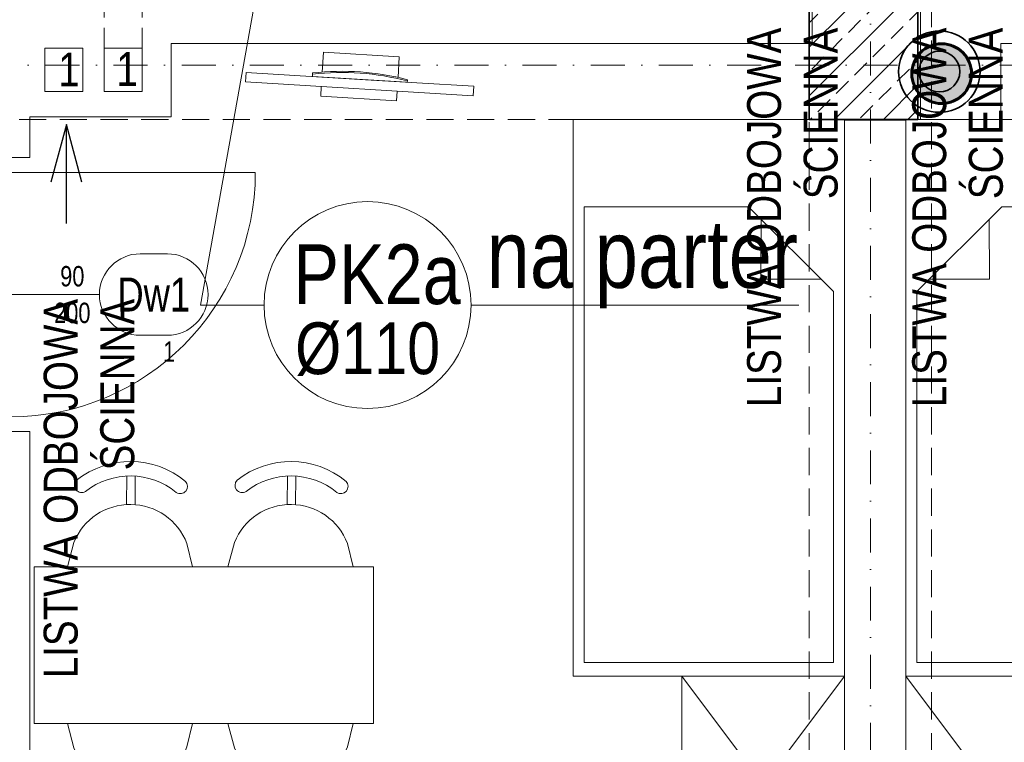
# Model space of a CAD drawing. Header units: millimetres. Extents: x -96593 to 66336, y -23969 to 7139.
# Tile 22 of 256: x -89647 to -89284, y -11686 to -11420. Entities that reach past the tile are written whole.
import ezdxf
from ezdxf.enums import TextEntityAlignment as Align

# ---------------------------------------------------------------- set-up
doc = ezdxf.new("R2010")
doc.units = ezdxf.units.MM
for name, pattern in [('DASHDOT', [1, 0.5, -0.25, 0, -0.25]), ('DASHED', [0.75, 0.5, -0.25]), ('DASHEDX2', [1.5, 1, -0.5])]:
    doc.linetypes.add(name, pattern=pattern)
for name, color, linetype, lineweight in [('BA_drz', 7, 'Continuous', 18), ('BA_sym', 7, 'Continuous', 18), ('BA_txc', 1, 'Continuous', 18), ('BA_txs', 2, 'Continuous', 18), ('MM_KS_OPISY', 7, 'Continuous', 9), ('mm_went_opis', 7, 'Continuous', 15), ('PG_KONSTRUKCJA', 5, 'Continuous', 35), ('PG_OSIE', 1, 'DASHDOT', 18), ('PG_PODCIĄGI', 1, 'DASHED', 18), ('PG_PRZERYWANE_ŚREDNIE', 1, 'DASHEDX2', 18), ('PG_SZRAF', 1, 'Continuous', 18), ('PG_WIDOKOWE_CIENKIE', 1, 'Continuous', 18), ('PG_WYMIARY', 1, 'Continuous', 18), ('PG_WYPOSAŻENIE', 1, 'Continuous', 18), ('PG_ŚCIANY_DZIAŁOWE', 3, 'Continuous', 18), ('PG_ŚCIANY_SŁUPY', 4, 'Continuous', 35)]:
    doc.layers.add(name, color=color, linetype=linetype, lineweight=lineweight)
doc.layers.add('BA_pom', color=6, linetype='Continuous', lineweight=18, plot=False)
doc.styles.add('BIKTS', font='bikromsw.shx', dxfattribs={"width": 0.85})
doc.styles.get("Standard").update_dxf_attribs({"font": 'arial.ttf'})

# ---------------------------------------------------------------- blocks, each defined once
blk = doc.blocks.new('A$C243F7E6F')
at = {"layer": 'PG_SZRAF'}
h = blk.add_hatch(dxfattribs=at)
h.set_pattern_fill('ANSI33', color=256, scale=2)
h.set_pattern_definition([(45, (-6891.598, -2675.306), (-8.980256, 8.980256), []), (45, (-6882.618, -2675.306), (-8.980256, 8.980256), [6.35, -3.175])])
h.paths.add_polyline_path([(0, 0), (40, 0), (40, -40), (0, -40)])
at = {"layer": 'PG_KONSTRUKCJA'}
blk.add_lwpolyline([(0, 0), (40, 0), (40, -40), (0, -40), (0, 0)], dxfattribs=at)
blk = doc.blocks.new('dr1h901')
at = {"color": 0}
blk.add_line((-0.5, 0), (-0.5, 1), dxfattribs=at)
blk.add_line((0, 0.3622), (0, -0.2655))
blk.add_arc((-0.5, 0), 1, 0, 90, dxfattribs=at)
blk = doc.blocks.new('symdrz')
blk.add_lwpolyline([(-10, -30, -1), (-10, 30), (10, 30, -1), (10, -30)], format="xyb", close=True)
at = {"style": 'BIKTS', "width": 0.8}
blk.add_attdef('SZERDRZ', text='', height=25, dxfattribs=at).set_placement((77.15, 8.8), align=Align.CENTER)
blk.add_attdef('SYMDRZ', text='', height=25, dxfattribs=at).set_placement((0, 0), align=Align.MIDDLE)
blk.add_attdef('WYSDRZ', text='', height=25, dxfattribs=at).set_placement((77.15, -9.49), align=Align.TOP_CENTER)
blk = doc.blocks.new('A$C8890cfa8')
at = {"layer": 'PG_WYPOSAŻENIE', "color": 18, "true_color": 0x000000}
for p, q in [((63.4, 95.86), (32.15, 64.61)), ((58.89, 91.34), (58.81, 69.2)), ((58.81, 69.2), (36.82, 69.27))]:
    blk.add_line(p, q, dxfattribs=at)
blk.add_lwpolyline([(0, 100), (0, 0), (205, 0), (205, 100)], close=True, dxfattribs=at)
blk.add_lwpolyline([(32.15, 64.61), (32.15, 4.14), (200, 4.14), (200, 95.86), (63.4, 95.86)], dxfattribs=at)
blk = doc.blocks.new('A$C25dec356')
at = {"layer": 'PG_WYPOSAŻENIE', "color": 251, "true_color": 0x636466}
for p, q in [((18.97, 84.15), (21.08, 168.12)), ((21.08, 168.12), (28.08, 167.95)), ((23.85, 0), (28.08, 167.95)), ((18.19, 119.18), (17.31, 119.2)), ((19.85, 119.14), (18.09, 49.16)), ((18.19, 119.18), (19.85, 119.14)), ((1.41, 112.6), (0, 56.62)), ((1.41, 112.6), (16.02, 112.23)), ((26.67, 111.96), (33.84, 111.78)), ((33.84, 111.78), (32.43, 55.8)), ((18.97, 84.15), (16.85, 0.18)), ((0, 56.62), (15.19, 56.24)), ((25.26, 55.98), (32.43, 55.8)), ((16.28, 49.2), (17.16, 49.19)), ((18.09, 49.16), (17.16, 49.19)), ((16.85, 0.18), (23.85, 0))]:
    blk.add_line(p, q, dxfattribs=at)
for centre, radius, start, end in [((201.33, 81.48), 187.85, 168.41591, 189.89322), ((202.27, 81.46), 187.9, 168.41974, 189.88946)]:
    blk.add_arc(centre, radius, start, end, dxfattribs=at)
blk = doc.blocks.new('A$C5d8eeb17')
at = {"layer": 'PG_WYPOSAŻENIE', "color": 251, "true_color": 0x636466}
for p, q in [((38.75, 0), (38.75, 125)), ((38.75, 125), (96.51, 125)), ((96.51, 0), (96.51, 125)), ((29.78, 110.32), (38.75, 112.71)), ((5.34, 90.84), (15.88, 90.94)), ((5.37, 87.7), (15.91, 87.8)), ((38.75, 66.59), (30.19, 68.7)), ((29.78, 51.21), (38.75, 53.6)), ((5.34, 31.72), (15.88, 31.83)), ((5.37, 28.58), (15.91, 28.69)), ((38.75, 7.48), (30.19, 9.58)), ((96.51, 0), (38.75, 0))]:
    blk.add_line(p, q, dxfattribs=at)
for centre, radius, start, end in [((31.82, 89.53), 31.82, 141.4442, 219.6752), ((8.8, 107.44), 2.68, 328.6779, 134.2106), ((38.22, 89.59), 22.39, 112.1553, 248.9642), ((31.82, 89.53), 26.51, 141.4442, 219.6752), ((9.16, 71.17), 2.68, 226.9089, 32.4416), ((8.8, 48.32), 2.68, 328.6779, 134.2106), ((38.22, 30.47), 22.39, 112.1553, 248.9642), ((31.82, 30.41), 31.82, 141.4442, 219.6752), ((31.82, 30.41), 26.51, 141.4442, 219.6752), ((9.16, 12.05), 2.68, 226.9089, 32.4416)]:
    blk.add_arc(centre, radius, start, end, dxfattribs=at)
blk = doc.blocks.new('A$C99802ae9')
at = {"layer": 'PG_WYPOSAŻENIE', "color": 18, "true_color": 0x000000}
blk.add_lwpolyline([(240, 285), (240, 365), (300, 365), (300, 285), (240, 285), (300, 365), (240, 365), (300, 285)], dxfattribs=at)
at = {"color": 18, "lineweight": 30, "true_color": 0x000000, "xscale": -0.4999999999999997, "yscale": 0.4999999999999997, "zscale": 0.4999999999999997, "rotation": 85.05654777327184}
blk.add_blockref('A$C25dec356', (164.22, 590.58), dxfattribs=at)
at = {"layer": 'PG_PRZERYWANE_ŚREDNIE', "color": 4, "rotation": 270.0000000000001}
blk.add_blockref('A$C8890cfa8', (200, 570), dxfattribs=at)
at = {"layer": 'PG_WYMIARY', "color": 18, "true_color": 0x000000, "xscale": -1, "rotation": 90}
blk.add_blockref('A$C5d8eeb17', (126.51, 444.01), dxfattribs=at)
at = {"layer": 'PG_WYMIARY', "color": 18, "true_color": 0x000000, "rotation": 89.99999999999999}
blk.add_blockref('A$C5d8eeb17', (126.51, 308.75), dxfattribs=at)
at = {"layer": 'BA_txs', "color": 18, "true_color": 0x000000, "char_height": 12.5, "width": 265.5977, "attachment_point": 9, "rotation": 90, "style": 'BIKTS'}
for insert in [(297.6, 603.78), (38.57, 503.9)]:
    blk.add_mtext('LISTWA ODBOJOWA\\P ŚCIENNA', dxfattribs=dict(at, insert=insert))
blk = doc.blocks.new('A$C8bed26aa')
at = {"layer": 'PG_WYPOSAŻENIE', "color": 18, "true_color": 0x000000}
blk.add_lwpolyline([(60, 285), (60, 365), (0, 365), (0, 285), (60, 285), (0, 365), (60, 365), (0, 285)], dxfattribs=at)
at = {"layer": 'PG_PRZERYWANE_ŚREDNIE', "color": 4, "xscale": -1, "rotation": 89.99999999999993}
blk.add_blockref('A$C8890cfa8', (100, 570), dxfattribs=at)
at = {"layer": 'BA_txs', "color": 18, "true_color": 0x000000, "insert": (2.4, 603.78), "char_height": 12.5, "width": 265.5977, "attachment_point": 3, "rotation": 90, "style": 'BIKTS'}
blk.add_mtext('LISTWA ODBOJOWA\\P ŚCIENNA', dxfattribs=at)
blk = doc.blocks.new('A$C19ebea96')
at = {"layer": 'PG_WIDOKOWE_CIENKIE', "color": 40, "true_color": 0xf8d731}
for points in [[(528.44, -1218.76), (514.44, -1218.76), (514.44, -1234.76), (528.44, -1234.76)], [(550.32, -1218.76), (536.32, -1218.76), (536.32, -1234.76), (550.32, -1234.76)]]:
    blk.add_lwpolyline(points, close=True, dxfattribs=at)
at = {"layer": 'PG_ŚCIANY_SŁUPY', "color": 40, "true_color": 0xf8d731}
for radius in [15, 7.5]:
    blk.add_circle((843.9, -1227.39), radius, dxfattribs=at)
blk = doc.blocks.new('A$C5DA075D8')
at = {"layer": 'mm_went_opis', "color": 252, "linetype": 'DASHED', "lineweight": 15, "ltscale": 15}
for p, q in [((1571.16, 799), (1571.16, 836.26)), ((1585.16, 799), (1585.16, 836.26))]:
    blk.add_line(p, q, dxfattribs=at)
at = {"layer": 'mm_went_opis', "color": 252, "lineweight": 30}
for points in [[(1562.96, 749.65), (1557.27, 770.91), (1551.57, 749.65)], [(1557.27, 734.46), (1557.27, 770.91)]]:
    blk.add_lwpolyline(points, dxfattribs=at)
at = {"layer": 'PG_OSIE', "color": 252, "ltscale": 25}
for points in [[(1853.34, 2784.36), (1853.34, 0)], [(696.17, 792.76), (2976.42, 792.76)]]:
    blk.add_lwpolyline(points, dxfattribs=at)
at = {"layer": 'PG_PODCIĄGI', "color": 252, "ltscale": 20}
for points in [[(1830.84, 2631.76), (1830.84, 157.76)], [(1875.84, 2631.76), (1875.84, 157.76)], [(924.84, 772.76), (2778.84, 772.76)]]:
    blk.add_lwpolyline(points, dxfattribs=at)
at = {"layer": 'PG_ŚCIANY_DZIAŁOWE', "color": 252}
for points in [[(1527.84, 816.26), (1527.84, 796.26), (1529.84, 796.26), (1529.84, 758.76), (1543.84, 758.76), (1543.84, 773.76), (1595.84, 773.76), (1595.84, 800.76), (1831.84, 800.76), (1831.84, 817.76), (1635.84, 817.76), (1635.84, 816.26), (1527.84, 816.26)], [(1871.84, 772.76), (1871.84, 817.76), (2178.34, 817.76), (2178.34, 765.26), (2164.34, 765.26), (2164.34, 773.76), (2092.34, 773.76), (2092.34, 800.76), (1901.34, 800.76), (1901.34, 772.76), (1873.84, 772.76)], [(1380.84, 650.76), (1529.84, 650.76), (1529.84, 657.76), (1543.84, 657.76), (1543.84, 157.76), (1529.34, 157.76), (1529.34, 636.76), (1380.84, 636.76), (1380.84, 650.76)]]:
    blk.add_lwpolyline(points, dxfattribs=at)
blk.add_lwpolyline([(1843.84, 772.51), (1866.34, 772.51), (1866.34, 202.76), (1843.84, 202.76)], close=True, dxfattribs=at)
at = {"color": 252}
blk.add_blockref('A$C19ebea96', (1034.84, 2017.76), dxfattribs=at)
at = {"layer": 'BA_drz', "color": 252, "xscale": 90, "yscale": 90, "zscale": -90, "rotation": 270}
blk.add_blockref('dr1h901', (1536.84, 708.26), dxfattribs=at)
at = {"layer": 'BA_sym', "color": 252}
ref = blk.add_blockref('symdrz', (1589.44, 708.26), dxfattribs=dict(at, xscale=0.5000000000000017, yscale=0.5000000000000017, zscale=0.5000000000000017, rotation=4.729105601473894e-06))
ref.add_attrib('Symdrz', 'Dw1', dxfattribs={"height": 12.5, "rotation": 0, "style": 'BIKTS', "width": 0.8}).set_placement((1589.44, 708.26), align=Align.MIDDLE_CENTER)
ref.add_attrib('Szerdrz', '90', dxfattribs={"layer": 'BA_txc', "height": 7.5, "rotation": 0, "style": 'BIKTS', "width": 0.8}).set_placement((1559.44, 715.01), align=Align.MIDDLE_CENTER)
ref.add_attrib('Wysdrz', '200', dxfattribs={"layer": 'BA_txc', "height": 7.5, "rotation": 0, "style": 'BIKTS', "width": 0.8}).set_placement((1559.44, 701.51), align=Align.MIDDLE_CENTER)
ref.add_attrib('Sztuk', '1', (1592.87, 683.51), dxfattribs={"layer": 'BA_pom', "height": 7.5, "rotation": 0, "style": 'BIKTS', "width": 0.8})
at = {"layer": 'PG_KONSTRUKCJA', "color": 252}
blk.add_blockref('A$C243F7E6F', (1830.84, 812.76), dxfattribs=at)
at = {"layer": 'PG_PRZERYWANE_ŚREDNIE', "color": 252}
for name, p in [('A$C99802ae9', (1543.84, 202.76)), ('A$C8bed26aa', (1866.34, 202.76))]:
    blk.add_blockref(name, p, dxfattribs=at)
at = {"layer": 'BA_txs', "color": 252, "insert": (1298.03, 593.49), "char_height": 12.5, "width": 265.5977, "attachment_point": 7, "style": 'BIKTS'}
blk.add_mtext('\\pi76.13219;NAD DRZWIAMI', dxfattribs=at)
at = {"layer": 'mm_went_opis', "color": 252, "lineweight": 30, "style": 'BIKTS', "width": 0.85}
for p in [(1554.26, 784.9), (1575.69, 785.08)]:
    blk.add_text('1', height=12.5, dxfattribs=at).set_placement(p)

msp = doc.modelspace()

# ---------------------------------------------------------------- hatches: boundary and pattern name
at = {"layer": 'mm_went_opis', "lineweight": 60}
h = msp.add_hatch(color=4, dxfattribs=at)
h.dxf.hatch_style = 1
h.paths.add_polyline_path([(-89318.22, -11439.48, 0.00845), (-89318.21, -11439.85), (-89296.22, -11439.85, 0.00845), (-89296.22, -11439.48, 1)])
h.paths.add_polyline_path([(-89296.22, -11439.85), (-89318.21, -11439.85, 0.966758)])

# ---------------------------------------------------------------- linework, layer by layer
at = {"layer": 'MM_KS_OPISY'}
for p, q in [((-89580.13, -11524.69), (-89558.45, -11403.82)), ((-89556.73, -11524.69), (-89580.13, -11524.69)), ((-89480.53, -11524.69), (-89359.84, -11524.69))]:
    msp.add_line(p, q, dxfattribs=at)
msp.add_circle((-89518.63, -11524.69), 38.1, dxfattribs=at)
at = {"layer": 'mm_went_opis', "color": 4, "lineweight": 60}
msp.add_circle((-89307.22, -11439.48), 11, dxfattribs=at)

# ---------------------------------------------------------------- block references
at = {"layer": 'BA_drz', "color": 252, "xscale": 90, "yscale": 90, "zscale": -90, "rotation": 270}
msp.add_blockref('dr1h901', (-89649.95, -11520.82), dxfattribs=at)
at = {"layer": 'BA_sym', "color": 252}
ref = msp.add_blockref('symdrz', (-89597.35, -11520.82), dxfattribs=dict(at, xscale=0.5000000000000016, yscale=0.5000000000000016, zscale=0.5000000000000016, rotation=4.729105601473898e-06))
ref.add_attrib('Symdrz', 'Dw1', dxfattribs={"height": 12.5, "rotation": 0, "style": 'BIKTS', "width": 0.8}).set_placement((-89597.35, -11520.82), align=Align.MIDDLE_CENTER)
ref.add_attrib('Szerdrz', '90', dxfattribs={"layer": 'BA_txc', "height": 7.5, "rotation": 0, "style": 'BIKTS', "width": 0.8}).set_placement((-89627.35, -11514.07), align=Align.MIDDLE_CENTER)
ref.add_attrib('Wysdrz', '200', dxfattribs={"layer": 'BA_txc', "height": 7.5, "rotation": 0, "style": 'BIKTS', "width": 0.8}).set_placement((-89627.35, -11527.57), align=Align.MIDDLE_CENTER)
ref.add_attrib('Sztuk', '1', (-89593.92, -11545.57), dxfattribs={"layer": 'BA_pom', "height": 7.5, "rotation": 0, "style": 'BIKTS', "width": 0.8})
at = {"layer": 'mm_went_opis', "color": 2, "lineweight": 60}
msp.add_blockref('A$C5DA075D8', (-91186.79, -12229.08), dxfattribs=at)

# ---------------------------------------------------------------- texts
at = {"layer": 'BA_txs', "color": 252, "insert": (-89888.76, -11635.59), "char_height": 12.5, "width": 265.5977, "attachment_point": 7, "style": 'BIKTS'}
msp.add_mtext('\\pi76.13219;NAD DRZWIAMI', dxfattribs=at)
at = {"layer": 'MM_KS_OPISY', "attachment_point": 1}
for s, width, insert, char_height in [('{\\fArial Narrow|b0|i0|c238|p34;na parter}', 200.9859, (-89474.79, -11493.36), 25), ('{\\fArial Narrow|b0|i0|c238|p34;PK2a}', 25.4, (-89545.95, -11502.34), 22), ('{\\fArial Narrow|b0|i0|c238|p34;%%C110}', 0.5033, (-89545.29, -11531.09), 19.05)]:
    msp.add_mtext_dynamic_manual_height_columns(s, width=width, gutter_width=1, heights=[0], dxfattribs=dict(at, insert=insert, char_height=char_height))

doc.saveas('drawing.dxf')
